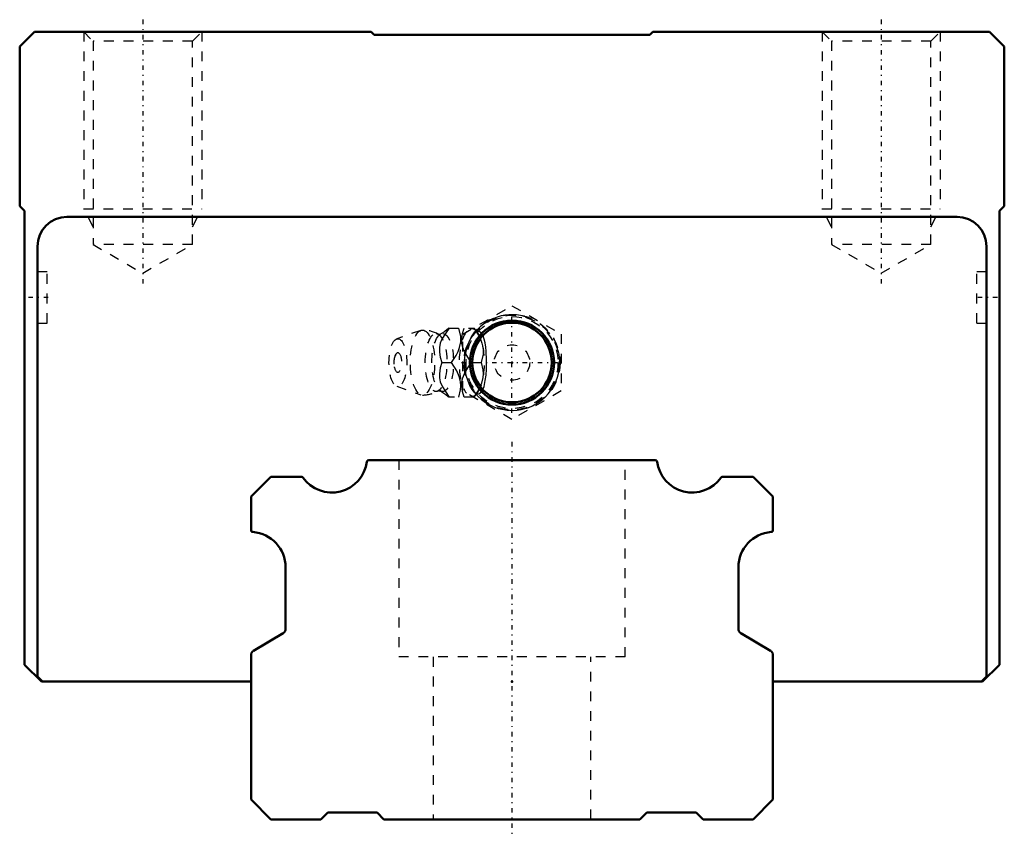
# Model space of a CAD drawing. Header units: millimetres. Extents: x -50 to 50, y -2 to 81.
import ezdxf

# ---------------------------------------------------------------- set-up
doc = ezdxf.new("R2010")
doc.units = ezdxf.units.MM
doc.linetypes.add('Center', pattern=[1.5, 0.45, -0.5, 0.05, -0.5])
doc.linetypes.add('Dashed', pattern=[2, 1, -1])
for name, color, linetype, lineweight in [('2d ConnectionPoints', 7, 'Continuous', 50), ('AM_0', 7, 'Continuous', 50), ('AM_5', 3, 'Continuous', 25), ('AM_7', 7, 'Center', 25), ('AM_9', 6, 'Dashed', 25)]:
    doc.layers.add(name, color=color, linetype=linetype, lineweight=lineweight)

# ---------------------------------------------------------------- blocks, each defined once
blk = doc.blocks.new('1_B_PT1_8_grease_nipple_joint1_SVR_0_in_l7msvlon0ttlr5j0x88kh4dxp________2')
at = {"layer": 'AM_5', "linetype": 'Dashed'}
blk.add_arc((0, 46.4), 4.28, 75, 15, dxfattribs=at)
at = {"layer": 'AM_7'}
for p, q in [((0, 41.28), (0, 51.52)), ((-5.12, 46.4), (5.12, 46.4))]:
    blk.add_line(p, q, dxfattribs=at)
at = {"layer": 'AM_9'}
for p, q in [((-5, 49.29), (0, 52.17)), ((0, 52.17), (5, 49.29)), ((-9.25, 49.67), (-11.71, 48.8)), ((-6.42, 49.9), (-3.85, 49.9)), ((-5, 43.51), (-5, 49.29)), ((-3.56, 49.55), (-3.85, 49.9)), ((5, 49.29), (5, 43.51)), ((-7.13, 46.4), (-6.14, 46.4)), ((-4.1, 46.4), (-3.12, 46.4)), ((-11.71, 44), (-9.25, 43.13)), ((0, 40.63), (-5, 43.51)), ((-3.85, 42.9), (-3.56, 43.25)), ((5, 43.51), (0, 40.63)), ((-3.85, 42.9), (-6.42, 42.9))]:
    blk.add_line(p, q, dxfattribs=at)
for points in [[(-7.26, 49.28), (-7.26, 49.28), (-7.31, 49.26), (-7.4, 49.26), (-7.47, 49.28), (-7.48, 49.28)], [(-6.37, 49.9), (-6.77, 49.35), (-7.11, 48.77), (-7.28, 48.36), (-7.37, 47.94), (-7.37, 47.44), (-7.29, 46.95), (-7.13, 46.4)], [(-6.41, 49.91), (-6.58, 49.75), (-6.86, 49.53), (-7.22, 49.31), (-7.27, 49.28)], [(-6.14, 46.4), (-5.66, 47.13), (-5.47, 47.53), (-5.32, 47.93), (-5.21, 48.49), (-5.21, 49.06), (-5.39, 49.9)], [(-4.1, 46.4), (-4.5, 46.95), (-4.84, 47.53), (-5.01, 47.94), (-5.1, 48.36), (-5.1, 48.86), (-5.02, 49.35), (-4.86, 49.9)], [(-3.87, 49.9), (-3.39, 49.17), (-3.2, 48.77), (-3.05, 48.37), (-2.94, 47.81), (-2.94, 47.24), (-3.12, 46.4)], [(-3.56, 43.24), (-3.51, 43.22), (-3.38, 43.21), (-3.25, 43.26), (-3.02, 43.52), (-2.84, 43.96), (-2.71, 44.56), (-2.64, 45.13), (-2.6, 45.72), (-2.59, 46.63), (-2.63, 47.54), (-2.67, 47.97), (-2.73, 48.39), (-2.82, 48.78), (-2.93, 49.11), (-3.05, 49.33), (-3.19, 49.49), (-3.43, 49.59), (-3.56, 49.56)], [(-7.13, 46.4), (-7.29, 45.85), (-7.38, 45.27), (-7.37, 44.86), (-7.28, 44.44), (-7.06, 43.94), (-6.77, 43.45), (-6.37, 42.9)], [(-5.39, 42.9), (-5.22, 43.63), (-5.2, 44.03), (-5.22, 44.43), (-5.36, 44.99), (-5.6, 45.56), (-6.14, 46.4)], [(-4.86, 42.9), (-5.02, 43.45), (-5.11, 44.03), (-5.1, 44.44), (-5.01, 44.86), (-4.8, 45.36), (-4.5, 45.85), (-4.1, 46.4)], [(-3.12, 46.4), (-2.95, 45.67), (-2.93, 45.27), (-2.95, 44.87), (-3.09, 44.31), (-3.33, 43.74), (-3.87, 42.9)], [(-7.48, 43.52), (-7.47, 43.52), (-7.41, 43.54), (-7.32, 43.54), (-7.27, 43.52), (-7.26, 43.52)], [(-7.27, 43.52), (-7.01, 43.37), (-6.72, 43.16), (-6.48, 42.96), (-6.41, 42.89)]]:
    blk.add_lwpolyline(points, dxfattribs=at)
for radius in [4.88, 4.86, 4.8, 4.67, 4.06, 1.8]:
    blk.add_circle((0, 46.4), radius, dxfattribs=at)
for centre, radius, start, end in [((-9.09, 46.4), 3.3, 60.8606, 90), ((-10.18, 46.4), 1.82, 153.7155, 206.2845), ((-9.09, 46.4), 3.3, 270, 299.1394)]:
    blk.add_arc(centre, radius, start, end, dxfattribs=at)
for centre, major_axis in [((-9.09, 46.4), (0, 3.3)), ((-7.71, 46.4), (0, 2.94)), ((-7.04, 46.4), (0, 2.94)), ((-11.59, 46.4), (0, 2.42)), ((-11.59, 46.4), (0, 1.01))]:
    blk.add_ellipse(centre, major_axis=major_axis, ratio=0.37461, dxfattribs=at)
for major_axis, start_param, end_param in [((0, 3.44), 0.41652, 2.70071), ((0, 3.44), 5.87152, 6.26438), ((0, -3.44), 0.41167, 2.72993), ((0, 3.44), 3.13252, 3.55326)]:
    blk.add_ellipse((-4.08, 46.4), major_axis=major_axis, ratio=0.37461, start_param=start_param, end_param=end_param, dxfattribs=at)
blk = doc.blocks.new('2_SVR_55RH1SSB_PT1_81_Slide_0_in_l7msvlon0ttlr5j0x88kh4dxp________2')
at = {"layer": 'AM_0'}
for p, q in [((-48.5, 80), (-50, 78.5)), ((-14.3, 80), (-48.5, 80)), ((-14, 79.7), (-14.3, 80)), ((14.3, 80), (14, 79.7)), ((48.5, 80), (14.3, 80)), ((50, 78.5), (48.5, 80)), ((14, 79.7), (-14, 79.7)), ((-50, 78.5), (-50, 62.3)), ((50, 62.3), (50, 78.5)), ((-50, 62.3), (-49.5, 61.8)), ((49.5, 61.8), (50, 62.3)), ((-49.5, 61.8), (-49.5, 15.7)), ((45.2, 61.2), (-45.2, 61.2)), ((49.5, 15.7), (49.5, 61.8)), ((-48.2, 58.2), (-48.2, 14.5)), ((48.2, 14.5), (48.2, 58.2)), ((-49.5, 15.7), (-47.8, 14)), ((47.8, 14), (49.5, 15.7)), ((-48.2, 14.5), (-47.7, 14)), ((-47.8, 14), (-26.5, 14)), ((26.5, 14), (47.8, 14)), ((47.7, 14), (48.2, 14.5))]:
    blk.add_line(p, q, dxfattribs=at)
for radius in [4.27, 4.04]:
    blk.add_circle((0, 46.4), radius, dxfattribs=at)
for centre, start, end in [((-45.2, 58.2), 90, 180), ((45.2, 58.2), 0, 90)]:
    blk.add_arc(centre, 3, start, end, dxfattribs=at)
at = {"layer": 'AM_5', "linetype": 'Dashed'}
for p, q in [((-43.5, 80), (-43.5, 62)), ((-31.5, 80), (-31.5, 62)), ((31.5, 80), (31.5, 62)), ((43.5, 80), (43.5, 62)), ((-42.55, 60.2), (-43.5, 62)), ((-43.5, 62), (-31.5, 62)), ((-32.45, 60.2), (-31.5, 62)), ((32.45, 60.2), (31.5, 62)), ((31.5, 62), (43.5, 62)), ((42.55, 60.2), (43.5, 62))]:
    blk.add_line(p, q, dxfattribs=at)
at = {"layer": 'AM_5'}
blk.add_arc((0, 46.4), 4.86, 75, 15, dxfattribs=at)
at = {"layer": 'AM_7'}
for p, q in [((-37.5, 81.23), (-37.5, 54.26)), ((37.5, 81.23), (37.5, 54.26)), ((-47.1, 53), (-49.3, 53)), ((49.3, 53), (47.1, 53))]:
    blk.add_line(p, q, dxfattribs=at)
at = {"layer": 'AM_9'}
for p, q in [((-43.5, 80), (-42.55, 79.05)), ((-32.45, 79.05), (-31.5, 80)), ((31.5, 80), (32.45, 79.05)), ((42.55, 79.05), (43.5, 80)), ((-42.55, 79.05), (-42.55, 58.4)), ((-32.45, 79.05), (-42.55, 79.05)), ((-32.45, 58.4), (-32.45, 79.05)), ((32.45, 79.05), (32.45, 58.4)), ((42.55, 79.05), (32.45, 79.05)), ((42.55, 58.4), (42.55, 79.05)), ((-32.45, 58.4), (-42.55, 58.4)), ((-42.55, 58.4), (-37.5, 55.48)), ((-37.5, 55.48), (-32.45, 58.4)), ((42.55, 58.4), (32.45, 58.4)), ((32.45, 58.4), (37.5, 55.48)), ((37.5, 55.48), (42.55, 58.4)), ((-47.2, 55.6), (-48.2, 55.6)), ((-47.2, 50.4), (-47.2, 55.6)), ((47.2, 50.4), (47.2, 55.6)), ((48.2, 55.6), (47.2, 55.6)), ((-48.2, 50.4), (-47.2, 50.4)), ((47.2, 50.4), (48.2, 50.4))]:
    blk.add_line(p, q, dxfattribs=at)
blk = doc.blocks.new('3_SVR_55RH78030_R_Track_0_in_l7msvlon0ttlr5j0x88kh4dxp________2')
at = {"layer": 'AM_0'}
for p, q in [((14.53, 36.5), (-14.53, 36.5)), ((-24.5, 34.8), (-26.5, 32.8)), ((-21.4, 34.8), (-24.5, 34.8)), ((24.5, 34.8), (21.4, 34.8)), ((26.5, 32.8), (24.5, 34.8)), ((-26.5, 32.8), (-26.5, 29.39)), ((26.5, 29.39), (26.5, 32.8)), ((-23, 25.6), (-23, 19.33)), ((23, 19.33), (23, 25.6)), ((-23.25, 18.9), (-26.25, 17.13)), ((26.25, 17.13), (23.25, 18.9)), ((-26.5, 16.7), (-26.5, 2)), ((26.5, 2), (26.5, 16.7)), ((-26.5, 2), (-24.5, 0)), ((24.5, 0), (26.5, 2)), ((-24.5, 0), (-19.4, 0)), ((-19.4, 0), (-18.71, 0.7)), ((-18.71, 0.7), (-13.69, 0.7)), ((-13.69, 0.7), (-13, 0)), ((-13, 0), (13, 0)), ((13, 0), (13.69, 0.7)), ((13.69, 0.7), (18.71, 0.7)), ((18.71, 0.7), (19.4, 0)), ((19.4, 0), (24.5, 0))]:
    blk.add_line(p, q, dxfattribs=at)
for centre, radius, start, end in [((-18.3, 36.8), 3.6, 215.3765, 352.4392), ((-14.53, 36.3), 0.2, 90, 172.4392), ((14.53, 36.3), 0.2, 7.5608, 90), ((18.3, 36.8), 3.6, 187.5608, 324.6235), ((-21.4, 34.6), 0.2, 35.3765, 90), ((21.4, 34.6), 0.2, 90, 144.6235), ((-26.3, 29.39), 0.2, 180, 265.4719), ((-26.6, 25.6), 3.6, 0, 85.4719), ((26.6, 25.6), 3.6, 94.5281, 180), ((26.3, 29.39), 0.2, 274.5281, 0), ((-23.5, 19.33), 0.5, 300.4546, 0), ((23.5, 19.33), 0.5, 180, 239.5454), ((-26, 16.7), 0.5, 120.4546, 180), ((26, 16.7), 0.5, 360, 59.5454)]:
    blk.add_arc(centre, radius, start, end, dxfattribs=at)
at = {"layer": 'AM_7'}
blk.add_line((0, 38.33), (0, -1.82), dxfattribs=at)
at = {"layer": 'AM_9'}
for p, q in [((-11.5, 36.5), (-11.5, 16.5)), ((11.5, 16.5), (11.5, 36.5)), ((11.5, 16.5), (-11.5, 16.5)), ((-8, 16.5), (-8, 0)), ((8, 0), (8, 16.5))]:
    blk.add_line(p, q, dxfattribs=at)

msp = doc.modelspace()

# ---------------------------------------------------------------- linework, layer by layer
at = {"layer": '2d ConnectionPoints'}
for p in [(0, 46.4), (0, 46.4), (0, 14), (0, 14), (0, 0), (0, 0)]:
    msp.add_point(p, dxfattribs=at)

# ---------------------------------------------------------------- block references
for name in ['2_SVR_55RH1SSB_PT1_81_Slide_0_in_l7msvlon0ttlr5j0x88kh4dxp________2', '1_B_PT1_8_grease_nipple_joint1_SVR_0_in_l7msvlon0ttlr5j0x88kh4dxp________2', '3_SVR_55RH78030_R_Track_0_in_l7msvlon0ttlr5j0x88kh4dxp________2']:
    msp.add_blockref(name, (0, 0))

doc.saveas('drawing.dxf')
